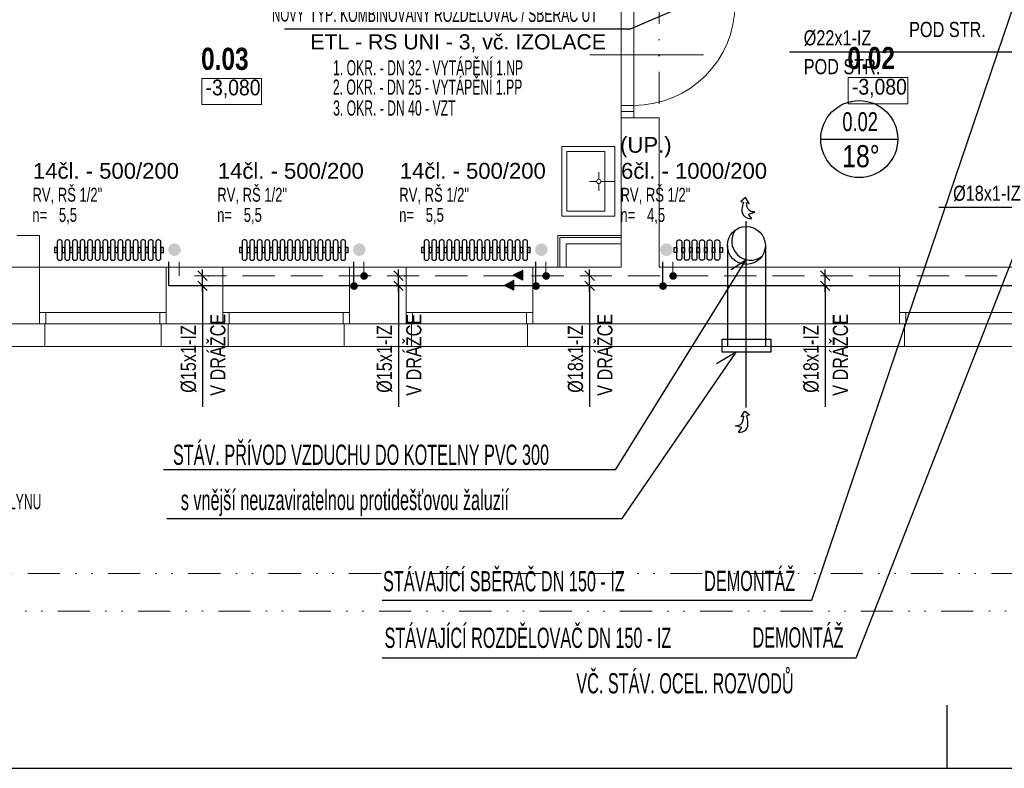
# Model space of a CAD drawing. Header units: millimetres. Extents: x 2424458 to 5109721, y -2781114 to -1335434.
# Tile 7 of 59: x 2471045 to 2478833, y -1419127 to -1413200. Entities that reach past the tile are written whole.
import ezdxf
from ezdxf.enums import TextEntityAlignment as Align

# ---------------------------------------------------------------- set-up
doc = ezdxf.new("R2010")
doc.units = ezdxf.units.MM
doc.header["$LTSCALE"] = 20
doc.header["$MEASUREMENT"] = 0
for name, pattern in [('DASHDOT', [25.4, 12.7, -6.35, 0, -6.35]), ('DASHED', [19.05, 12.7, -6.35]), ('DIVIDE', [31.75, 12.7, -6.35, 0, -6.35, 0, -6.35]), ('ČERCHOVANÁ', [25.4, 12.7, -6.35, 0, -6.35])]:
    doc.linetypes.add(name, pattern=pattern)
for name, color, linetype in [('ARMATURY', 2, 'Continuous'), ('CKBE0_12Y', 3, 'Continuous'), ('KOTY', 2, 'Continuous'), ('slepak nový', 252, 'Continuous'), ('TZB_TOP rozvody', 6, 'Continuous'), ('UT', 6, 'Continuous'), ('VNITŘVODA', 30, 'ČERCHOVANÁ'), ('Čísla místností', 7, 'Continuous')]:
    doc.layers.add(name, color=color, linetype=linetype)
doc.layers.add('Rámečky', color=7, linetype='Continuous', lineweight=25)
doc.layers.add('TZB TEXT', color=3, linetype='Continuous', lineweight=18)
doc.styles.add('Arial Black', font='ariblk.ttf')
doc.styles.add('ARIALNARROW', font='ARIALN.TTF')
doc.styles.add('ARIEL', font='ARIAL.TTF')
doc.styles.add('ROMAN', font='ic-romans.shx')
doc.styles.add('ROMANS', font='ic-romans.shx', dxfattribs={"width": 0.8})
doc.styles.get("Standard").update_dxf_attribs({"font": 'ic-romans.shx', "width": 0.8})
doc.dimstyles.new('M50', dxfattribs={"dimtxt": 100, "dimasz": 60, "dimexe": 50, "dimexo": 150, "dimgap": 100, "dimtad": 1, "dimdec": 0, "dimzin": 0, "dimdsep": 46, "dimtxsty": 'Standard', "dimblk1": 'OBLIQUE', "dimblk2": 'OBLIQUE', "dimsah": 1, "dimcen": 0.09, "dimdle": 50, "dimclrd": 256, "dimclre": 256, "dimclrt": 256, "dimadec": 0, "dimazin": 0, "dimtfac": 1, "dimtdec": 0, "dimtofl": 0, "dimtmove": 1, "dimatfit": 3, "dimldrblk": 'OBLIQUE', "dimfxl": 1, "dimarcsym": 0})

# ---------------------------------------------------------------- blocks, each defined once
blk = doc.blocks.new('*U727', base_point=(31500, 0))
at = {"layer": 'Rámečky', "linetype": 'Continuous'}
for p, q in [((10500, 0), (10500, 250)), ((0, 0), (31500, 0))]:
    blk.add_line(p, q, dxfattribs=at)
blk = doc.blocks.new('B')
at = {"layer": 'TZB_TOP rozvody', "lineweight": -3, "ltscale": 200}
blk.add_hatch(color=3, dxfattribs=at).paths.add_polyline_path([(32.4, 1.9, 1), (-28.8, 1.9, 1)])
blk.add_hatch(color=3, dxfattribs=at).paths.add_polyline_path([(32.4, 1.9, 1), (-28.8, 1.9, 1)])
blk = doc.blocks.new('*U408', base_point=(16994.7, 17725.8))
at = {"linetype": 'ByBlock', "ltscale": 20}
blk.add_hatch(color=0, dxfattribs=at).paths.add_polyline_path([(16994.7, 17688.3), (17069.7, 17725.8), (16994.7, 17763.3)])
at = {"color": 0, "linetype": 'ByBlock', "lineweight": -2, "ltscale": 20}
for p, q in [((16994.7, 17688.3), (16994.7, 17763.3)), ((16994.7, 17763.3), (17069.7, 17725.8)), ((16994.7, 17688.3), (17069.7, 17725.8))]:
    blk.add_line(p, q, dxfattribs=at)
blk = doc.blocks.new('_OBLIQUE')
at = {"color": 0, "linetype": 'ByBlock'}
blk.add_line((-0.5, -0.5), (0.5, 0.5), dxfattribs=at)
blk = doc.blocks.new('*D837')
at = {"layer": 'Defpoints', "color": 0}
for p in [(2472485.2, -1415227), (2472491, -1415227), (2472487.5, -1415307)]:
    blk.add_point(p, dxfattribs=at)
at = {"layer": 'KOTY', "linetype": 'Continuous', "lineweight": -2}
for p, q in [((2472491, -1415357), (2472491, -1415177)), ((2472535.2, -1415227), (2472541, -1415227)), ((2472491, -1415307), (2472491, -1416265.8)), ((2472537.5, -1415307), (2472541, -1415307))]:
    blk.add_line(p, q, dxfattribs=at)
at = {"layer": 'KOTY', "lineweight": -2, "xscale": 75, "yscale": 75, "zscale": 75}
for p, rotation in [((2472491, -1415227), 270), ((2472491, -1415307), 90)]:
    blk.add_blockref('_OBLIQUE', p, dxfattribs=dict(at, rotation=rotation))
at = {"layer": 'KOTY', "lineweight": -3, "insert": (2472381, -1415886.6), "char_height": 120, "attachment_point": 5, "rotation": 90, "style": 'ROMANS'}
blk.add_mtext('%%c15x1-IZ', dxfattribs=at)
blk = doc.blocks.new('*D838')
at = {"layer": 'Defpoints', "color": 0}
for p in [(2474035.3, -1415227), (2474041, -1415227), (2474037.5, -1415307)]:
    blk.add_point(p, dxfattribs=at)
at = {"layer": 'KOTY', "linetype": 'Continuous', "lineweight": -2}
for p, q in [((2474041, -1415357), (2474041, -1415177)), ((2474085.3, -1415227), (2474091, -1415227)), ((2474041, -1415307), (2474041, -1416265.8)), ((2474087.5, -1415307), (2474091, -1415307))]:
    blk.add_line(p, q, dxfattribs=at)
at = {"layer": 'KOTY', "lineweight": -2, "xscale": 75, "yscale": 75, "zscale": 75}
for p, rotation in [((2474041, -1415227), 270), ((2474041, -1415307), 90)]:
    blk.add_blockref('_OBLIQUE', p, dxfattribs=dict(at, rotation=rotation))
at = {"layer": 'KOTY', "lineweight": -3, "insert": (2473931, -1415886.6), "char_height": 120, "attachment_point": 5, "rotation": 90, "style": 'ROMANS'}
blk.add_mtext('%%c15x1-IZ', dxfattribs=at)
blk = doc.blocks.new('*D839')
at = {"layer": 'Defpoints', "color": 0}
for p in [(2475546.8, -1415227), (2475552.5, -1415227), (2475549, -1415307)]:
    blk.add_point(p, dxfattribs=at)
at = {"layer": 'KOTY', "linetype": 'Continuous', "lineweight": -2}
for p, q in [((2475552.5, -1415357), (2475552.5, -1415177)), ((2475596.8, -1415227), (2475602.5, -1415227)), ((2475552.5, -1415307), (2475552.5, -1416265.8)), ((2475599, -1415307), (2475602.5, -1415307))]:
    blk.add_line(p, q, dxfattribs=at)
at = {"layer": 'KOTY', "lineweight": -2, "xscale": 75, "yscale": 75, "zscale": 75}
for p, rotation in [((2475552.5, -1415227), 270), ((2475552.5, -1415307), 90)]:
    blk.add_blockref('_OBLIQUE', p, dxfattribs=dict(at, rotation=rotation))
at = {"layer": 'KOTY', "lineweight": -3, "insert": (2475442.5, -1415886.6), "char_height": 120, "attachment_point": 5, "rotation": 90, "style": 'ROMANS'}
blk.add_mtext('%%c18x1-IZ', dxfattribs=at)
blk = doc.blocks.new('*D840')
at = {"layer": 'Defpoints', "color": 0}
for p in [(2477409.6, -1415227), (2477415.4, -1415227), (2477411.9, -1415307)]:
    blk.add_point(p, dxfattribs=at)
at = {"layer": 'KOTY', "linetype": 'Continuous', "lineweight": -2}
for p, q in [((2477415.4, -1415357), (2477415.4, -1415177)), ((2477459.6, -1415227), (2477465.4, -1415227)), ((2477415.4, -1415307), (2477415.4, -1416265.8)), ((2477461.9, -1415307), (2477465.4, -1415307))]:
    blk.add_line(p, q, dxfattribs=at)
at = {"layer": 'KOTY', "lineweight": -2, "xscale": 75, "yscale": 75, "zscale": 75}
for p, rotation in [((2477415.4, -1415227), 270), ((2477415.4, -1415307), 90)]:
    blk.add_blockref('_OBLIQUE', p, dxfattribs=dict(at, rotation=rotation))
at = {"layer": 'KOTY', "lineweight": -3, "insert": (2477305.4, -1415886.6), "char_height": 120, "attachment_point": 5, "rotation": 90, "style": 'ROMANS'}
blk.add_mtext('%%c18x1-IZ', dxfattribs=at)
blk = doc.blocks.new('*D842')
at = {"layer": 'Defpoints', "color": 0}
for p in [(2479421.4, -1413426.2), (2479421.4, -1413456.3), (2479501.4, -1413459.8)]:
    blk.add_point(p, dxfattribs=at)
at = {"layer": 'KOTY', "linetype": 'Continuous', "lineweight": -2}
for p, q in [((2479501.4, -1413409.8), (2479501.4, -1413406.3)), ((2479421.4, -1413456.3), (2477134.2, -1413456.3)), ((2479551.4, -1413456.3), (2479371.4, -1413456.3)), ((2479421.4, -1413476.2), (2479421.4, -1413506.3))]:
    blk.add_line(p, q, dxfattribs=at)
at = {"layer": 'KOTY', "lineweight": -2, "xscale": 75, "yscale": 75, "zscale": 75}
blk.add_blockref('_OBLIQUE', (2479421.4, -1413456.3), dxfattribs=at)
at = {"layer": 'KOTY', "lineweight": -2, "xscale": 75, "yscale": 75, "zscale": 75, "rotation": 180}
blk.add_blockref('_OBLIQUE', (2479501.4, -1413456.3), dxfattribs=at)
at = {"layer": 'KOTY', "lineweight": -3, "insert": (2477513.4, -1413346.3), "char_height": 120, "attachment_point": 5, "style": 'ROMANS'}
blk.add_mtext('%%c22x1-IZ', dxfattribs=at)
blk = doc.blocks.new('*D846')
at = {"layer": 'Defpoints', "color": 0}
for p in [(2479261.4, -1414686.5), (2479261.4, -1414692.3), (2479341.4, -1414690)]:
    blk.add_point(p, dxfattribs=at)
at = {"layer": 'KOTY', "linetype": 'Continuous', "lineweight": -2}
for p, q in [((2479261.4, -1414686.5), (2478316.1, -1414686.5)), ((2479391.4, -1414686.5), (2479211.4, -1414686.5)), ((2479261.4, -1414642.3), (2479261.4, -1414636.5)), ((2479341.4, -1414640), (2479341.4, -1414636.5))]:
    blk.add_line(p, q, dxfattribs=at)
at = {"layer": 'KOTY', "lineweight": -2, "xscale": 75, "yscale": 75, "zscale": 75}
blk.add_blockref('_OBLIQUE', (2479261.4, -1414686.5), dxfattribs=at)
at = {"layer": 'KOTY', "lineweight": -2, "xscale": 75, "yscale": 75, "zscale": 75, "rotation": 180}
blk.add_blockref('_OBLIQUE', (2479341.4, -1414686.5), dxfattribs=at)
at = {"layer": 'KOTY', "lineweight": -3, "insert": (2478695.3, -1414576.5), "char_height": 120, "attachment_point": 5, "style": 'ROMANS'}
blk.add_mtext('%%c18x1-IZ', dxfattribs=at)

msp = doc.modelspace()

# ---------------------------------------------------------------- hatches: boundary and pattern name
at = {"layer": 'UT'}
for points in [[(2472269, -1415071.1, 1), (2472269, -1414971.1, 1)], [(2473731, -1415071.1, 1), (2473731, -1414971.1, 1)], [(2475170.6, -1415071.1, 1), (2475170.6, -1414971.1, 1)], [(2476160.3, -1415071.1, -1), (2476160.3, -1414971.1, -1)]]:
    msp.add_hatch(color=3, dxfattribs=at).paths.add_polyline_path(points)

# ---------------------------------------------------------------- linework, layer by layer
at = {"color": 7, "linetype": 'Continuous'}
for p, q in [((2475809.9, -1417147.8), (2476712.4, -1415833.2)), ((2476712.4, -1415833.2), (2476555.1, -1415925)), ((2475756.1, -1416763.9), (2472181.8, -1416763.9)), ((2472207.3, -1417147.8), (2475809.9, -1417147.8))]:
    msp.add_line(p, q, dxfattribs=at)
for points in [[(2473913, -1417795.3), (2477309.7, -1417795.3), (2479155.8, -1412353.4), (2479058.3, -1412495.9)], [(2473910.7, -1418250.8), (2477659.9, -1418250.8), (2479306.1, -1414050.5), (2479127.4, -1414229.2)], [(2476792.9, -1414648.6), (2476814.8, -1414654.4), (2476784.8, -1414608.6), (2476748.1, -1414639.6), (2476772, -1414646.1)], [(2476835.7, -1414776.1), (2476808.1, -1414739.2), (2476860.6, -1414724.1)], [(2475756.1, -1416763.9), (2476787.8, -1415103.6), (2476671.5, -1415181.7)], [(2476772.2, -1416338.7), (2476750.4, -1416344.5), (2476780.4, -1416298.7), (2476817.1, -1416329.7), (2476793.2, -1416336.2)], [(2476729.4, -1416466.2), (2476757.1, -1416429.3), (2476704.6, -1416414.2)]]:
    msp.add_lwpolyline(points, dxfattribs=at)
for points, start_tangent, end_tangent in [([(2476835.7, -1414776.1), (2476774, -1414753.2), (2476772, -1414646.1)], (-0.980056, -0.198724), (0.339997, 0.940427)), ([(2476729.4, -1416466.2), (2476791.2, -1416443.3), (2476793.2, -1416336.2)], (0.980056, -0.198724), (-0.339997, 0.940427))]:
    msp.add_spline(points, degree=3, dxfattribs=dict(at, start_tangent=start_tangent, end_tangent=end_tangent))
for points, start_tangent in [([(2476860.6, -1414724.1), (2476816, -1414712), (2476792.9, -1414648.6)], (-0.991412, -0.130772)), ([(2476704.6, -1416414.2), (2476749.2, -1416402.1), (2476772.2, -1416338.7)], (0.991412, -0.130772))]:
    msp.add_spline(points, degree=3, dxfattribs=dict(at, start_tangent=start_tangent))
at = {"layer": 'ARMATURY', "linetype": 'DASHDOT', "ltscale": 300}
msp.add_line((2476787.8, -1414794.9), (2476787.8, -1416271.4), dxfattribs=at)
at = {"layer": 'ARMATURY', "ltscale": 20}
for p, q in [((2476642.5, -1414987.3), (2476642.5, -1415608.5)), ((2476942.5, -1414987.3), (2476942.5, -1415608.5))]:
    msp.add_line(p, q, dxfattribs=at)
msp.add_circle((2476792.5, -1414987.3), 150, dxfattribs=at)
msp.add_arc((2476826.3, -1414953.4), 150, 144.18153, 305.81847, dxfattribs=at)
at = {"layer": 'KOTY', "color": 7}
msp.add_lwpolyline([(2473140.1, -1413272.4), (2475877, -1413272.4), (2477878.7, -1412412.6), (2477819.6, -1412499.8)], dxfattribs=at)
at = {"layer": 'Rámečky'}
msp.add_line((2478379.5, -1419126.6), (2478379.5, -1418626.6), dxfattribs=at)
at = {"layer": 'slepak nový', "linetype": 'DIVIDE', "lineweight": 13}
for p, q in [((2476102.5, -1412978.5), (2476102.5, -1413978.5)), ((2469752.5, -1414908.5), (2471202.5, -1414908.5)), ((2471202.5, -1414908.5), (2471202.5, -1415158.5)), ((2469202.5, -1417583.5), (2479222.5, -1417583.5)), ((2479222.5, -1417883.5), (2469202.5, -1417883.5))]:
    msp.add_line(p, q, dxfattribs=at)
at = {"layer": 'slepak nový', "linetype": 'Continuous', "lineweight": 13}
for p, q in [((2475802.5, -1413028.5), (2475802.5, -1413928.5)), ((2475902.5, -1413028.5), (2475902.5, -1413928.5)), ((2475553.8, -1413478.5), (2476453.8, -1413478.5)), ((2472956.5, -1413664.7), (2472486.5, -1413664.7)), ((2472486.5, -1413664.7), (2472486.5, -1413873)), ((2472956.5, -1413873), (2472956.5, -1413664.7)), ((2478068.9, -1413659.1), (2477598.9, -1413659.1)), ((2477598.9, -1413659.1), (2477598.9, -1413867.4)), ((2478068.9, -1413867.4), (2478068.9, -1413659.1)), ((2472486.5, -1413873), (2472956.5, -1413873)), ((2475802.5, -1413878.5), (2475902.5, -1413878.5)), ((2477598.9, -1413867.4), (2478068.9, -1413867.4)), ((2475802.5, -1413928.5), (2475802.5, -1413978.5)), ((2475902.5, -1413928.5), (2475802.5, -1413928.5)), ((2475802.5, -1415158.5), (2475802.5, -1413978.5)), ((2475802.5, -1413978.5), (2476102.5, -1413978.5)), ((2475902.5, -1413928.5), (2475902.5, -1413978.5)), ((2476102.5, -1415158.5), (2476102.5, -1413978.5)), ((2475752.5, -1414205.1), (2475332.5, -1414205.1)), ((2475332.5, -1414755.9), (2475332.5, -1414205.1)), ((2475752.5, -1414205.1), (2475752.5, -1414755.9)), ((2475672.5, -1414245.1), (2475372.5, -1414245.1)), ((2475372.5, -1414245.1), (2475372.5, -1414715.9)), ((2475672.5, -1414715.9), (2475672.5, -1414245.1)), ((2475625.3, -1414463.3), (2475625.3, -1414406.6)), ((2475608.1, -1414480.5), (2475551.4, -1414480.5)), ((2475625.3, -1414497.7), (2475625.3, -1414554.4)), ((2475642.5, -1414480.5), (2475752.5, -1414480.5)), ((2475752.5, -1414755.9), (2475332.5, -1414755.9)), ((2475372.5, -1414715.9), (2475672.5, -1414715.9)), ((2475752.5, -1414755.9), (2475408.4, -1414755.9)), ((2475302.5, -1415158.5), (2475302.5, -1414908.5)), ((2475302.5, -1414908.5), (2475802.5, -1414908.5)), ((2475317.5, -1415158.5), (2475317.5, -1414923.5)), ((2475317.5, -1414923.5), (2475802.5, -1414923.5)), ((2475367.5, -1415158.5), (2475367.5, -1414973.5)), ((2475367.5, -1414973.5), (2475802.5, -1414973.5)), ((2470752.5, -1415158.5), (2471202.5, -1415158.5)), ((2472202.5, -1415158.5), (2471202.5, -1415158.5)), ((2472202.5, -1415158.5), (2471202.5, -1415158.5)), ((2471202.5, -1415158.5), (2471202.5, -1415608.5)), ((2471202.5, -1415158.5), (2471202.5, -1415608.5)), ((2472202.5, -1415158.5), (2472202.5, -1415608.5)), ((2472202.5, -1415158.5), (2472652.5, -1415158.5)), ((2472202.5, -1415158.5), (2472202.5, -1415608.5)), ((2473652.5, -1415158.5), (2472652.5, -1415158.5)), ((2472652.5, -1415158.5), (2472652.5, -1415608.5)), ((2473652.5, -1415158.5), (2473652.5, -1415608.5)), ((2473652.5, -1415158.5), (2474102.5, -1415158.5)), ((2475102.5, -1415158.5), (2474102.5, -1415158.5)), ((2474102.5, -1415158.5), (2474102.5, -1415608.5)), ((2475102.5, -1415158.5), (2475102.5, -1415608.5)), ((2475102.5, -1415158.5), (2475802.5, -1415158.5)), ((2476102.5, -1415158.5), (2476102.5, -1415158.5)), ((2476102.5, -1415158.5), (2476102.5, -1415158.5)), ((2476102.5, -1415158.5), (2478002.5, -1415158.5)), ((2479002.5, -1415158.5), (2478002.5, -1415158.5)), ((2478002.5, -1415608.5), (2478002.5, -1415158.5)), ((2472202.5, -1415518.5), (2471202.5, -1415518.5)), ((2472202.5, -1415518.5), (2471202.5, -1415518.5)), ((2471252.5, -1415518.5), (2471252.5, -1415608.5)), ((2471252.5, -1415518.5), (2471252.5, -1415608.5)), ((2472152.5, -1415518.5), (2472152.5, -1415608.5)), ((2472152.5, -1415518.5), (2472152.5, -1415608.5)), ((2473652.5, -1415518.5), (2472652.5, -1415518.5)), ((2472702.5, -1415518.5), (2472702.5, -1415608.5)), ((2473602.5, -1415518.5), (2473602.5, -1415608.5)), ((2475102.5, -1415518.5), (2474102.5, -1415518.5)), ((2474152.5, -1415518.5), (2474152.5, -1415608.5)), ((2475052.5, -1415518.5), (2475052.5, -1415608.5)), ((2479002.5, -1415518.5), (2478002.5, -1415518.5)), ((2478052.5, -1415518.5), (2478052.5, -1415608.5)), ((2470752.5, -1415608.5), (2471202.5, -1415608.5)), ((2471242.5, -1415608.5), (2471202.5, -1415608.5)), ((2472202.5, -1415608.5), (2471202.5, -1415608.5)), ((2472202.5, -1415608.5), (2471202.5, -1415608.5)), ((2471242.5, -1415608.5), (2471242.5, -1415788.5)), ((2471242.5, -1415608.5), (2471242.5, -1415788.5)), ((2472162.5, -1415608.5), (2472162.5, -1415788.5)), ((2472162.5, -1415608.5), (2472162.5, -1415788.5)), ((2472202.5, -1415608.5), (2472162.5, -1415608.5)), ((2472202.5, -1415608.5), (2472652.5, -1415608.5)), ((2472692.5, -1415608.5), (2472652.5, -1415608.5)), ((2473652.5, -1415608.5), (2472652.5, -1415608.5)), ((2472692.5, -1415608.5), (2472692.5, -1415788.5)), ((2473612.5, -1415608.5), (2473612.5, -1415788.5)), ((2473652.5, -1415608.5), (2473612.5, -1415608.5)), ((2473652.5, -1415608.5), (2474102.5, -1415608.5)), ((2474142.5, -1415608.5), (2474102.5, -1415608.5)), ((2475102.5, -1415608.5), (2474102.5, -1415608.5)), ((2474142.5, -1415608.5), (2474142.5, -1415788.5)), ((2475062.5, -1415608.5), (2475062.5, -1415788.5)), ((2475102.5, -1415608.5), (2475062.5, -1415608.5)), ((2475102.5, -1415608.5), (2475102.5, -1415608.5)), ((2475102.5, -1415608.5), (2475102.5, -1415608.5)), ((2475102.5, -1415608.5), (2478002.5, -1415608.5)), ((2478042.5, -1415608.5), (2478002.5, -1415608.5)), ((2479002.5, -1415608.5), (2478002.5, -1415608.5)), ((2478042.5, -1415608.5), (2478042.5, -1415788.5)), ((2470712.5, -1415788.5), (2471242.5, -1415788.5)), ((2471242.5, -1415788.5), (2472162.5, -1415788.5)), ((2472162.5, -1415788.5), (2472692.5, -1415788.5)), ((2472692.5, -1415788.5), (2473612.5, -1415788.5)), ((2473612.5, -1415788.5), (2474142.5, -1415788.5)), ((2474142.5, -1415788.5), (2475062.5, -1415788.5)), ((2475062.5, -1415788.5), (2478042.5, -1415788.5)), ((2475062.5, -1415788.5), (2475062.5, -1415788.5)), ((2475062.5, -1415788.5), (2475062.5, -1415788.5)), ((2478042.5, -1415788.5), (2478962.5, -1415788.5))]:
    msp.add_line(p, q, dxfattribs=at)
for centre, radius, end in [((2475902.5, -1413078.5), 800, 0), ((2475625.3, -1414480.5), 17.2, 269.99998)]:
    msp.add_arc(centre, radius, 270, end, dxfattribs=at)
at = {"layer": 'TZB_TOP rozvody', "lineweight": -3, "ltscale": 20}
for p, q in [((2472225.3, -1415307), (2472225.3, -1415117.8)), ((2473687.3, -1415307.1), (2473687.3, -1415117.8)), ((2475126.9, -1415307.1), (2475126.9, -1415117.8)), ((2476131.4, -1415307.1), (2476131.4, -1415117.8))]:
    msp.add_line(p, q, dxfattribs=at)
at = {"layer": 'TZB_TOP rozvody', "linetype": 'DASHED', "lineweight": 9}
for p, q in [((2472305.3, -1415227), (2472305.3, -1415117.8)), ((2473767.3, -1415227.2), (2473767.3, -1415117.8)), ((2475206.9, -1415227.2), (2475206.9, -1415117.8)), ((2476211.4, -1415227.2), (2476211.4, -1415117.8)), ((2479158.1, -1415227), (2472305.3, -1415227))]:
    msp.add_line(p, q, dxfattribs=at)
at = {"layer": 'UT', "color": 2}
msp.add_line((2477380.5, -1414145.9), (2477990, -1414145.9), dxfattribs=at)
at = {"layer": 'UT', "lineweight": -3}
msp.add_line((2479238.1, -1415307), (2472225.3, -1415307), dxfattribs=at)
at = {"layer": 'UT', "color": 1}
for points in [[(2471321, -1415004.1), (2471321, -1415044.1), (2471342, -1415044.1), (2471342, -1415004.1)], [(2471381, -1415004.1), (2471381, -1415044.1), (2471402, -1415044.1), (2471402, -1415004.1)], [(2471441, -1415004.1), (2471441, -1415044.1), (2471462, -1415044.1), (2471462, -1415004.1)], [(2471501, -1415004.1), (2471501, -1415044.1), (2471522, -1415044.1), (2471522, -1415004.1)], [(2471561, -1415004.1), (2471561, -1415044.1), (2471582, -1415044.1), (2471582, -1415004.1)], [(2471621, -1415004.1), (2471621, -1415044.1), (2471642, -1415044.1), (2471642, -1415004.1)], [(2471681, -1415004.1), (2471681, -1415044.1), (2471702, -1415044.1), (2471702, -1415004.1)], [(2471741, -1415004.1), (2471741, -1415044.1), (2471762, -1415044.1), (2471762, -1415004.1)], [(2471801, -1415004.1), (2471801, -1415044.1), (2471822, -1415044.1), (2471822, -1415004.1)], [(2471861, -1415004.1), (2471861, -1415044.1), (2471882, -1415044.1), (2471882, -1415004.1)], [(2471921, -1415004.1), (2471921, -1415044.1), (2471942, -1415044.1), (2471942, -1415004.1)], [(2471981, -1415004.1), (2471981, -1415044.1), (2472002, -1415044.1), (2472002, -1415004.1)], [(2472041, -1415004.1), (2472041, -1415044.1), (2472062, -1415044.1), (2472062, -1415004.1)], [(2472101, -1415004.1), (2472101, -1415044.1), (2472122, -1415044.1), (2472122, -1415004.1)], [(2472161, -1415004.1), (2472161, -1415044.1), (2472182, -1415044.1), (2472182, -1415004.1)], [(2472782.9, -1415004.1), (2472782.9, -1415044.1), (2472803.9, -1415044.1), (2472803.9, -1415004.1)], [(2472842.9, -1415004.1), (2472842.9, -1415044.1), (2472863.9, -1415044.1), (2472863.9, -1415004.1)], [(2472902.9, -1415004.1), (2472902.9, -1415044.1), (2472923.9, -1415044.1), (2472923.9, -1415004.1)], [(2472962.9, -1415004.1), (2472962.9, -1415044.1), (2472983.9, -1415044.1), (2472983.9, -1415004.1)], [(2473022.9, -1415004.1), (2473022.9, -1415044.1), (2473043.9, -1415044.1), (2473043.9, -1415004.1)], [(2473082.9, -1415004.1), (2473082.9, -1415044.1), (2473103.9, -1415044.1), (2473103.9, -1415004.1)], [(2473142.9, -1415004.1), (2473142.9, -1415044.1), (2473163.9, -1415044.1), (2473163.9, -1415004.1)], [(2473202.9, -1415004.1), (2473202.9, -1415044.1), (2473223.9, -1415044.1), (2473223.9, -1415004.1)], [(2473262.9, -1415004.1), (2473262.9, -1415044.1), (2473283.9, -1415044.1), (2473283.9, -1415004.1)], [(2473322.9, -1415004.1), (2473322.9, -1415044.1), (2473343.9, -1415044.1), (2473343.9, -1415004.1)], [(2473382.9, -1415004.1), (2473382.9, -1415044.1), (2473403.9, -1415044.1), (2473403.9, -1415004.1)], [(2473442.9, -1415004.1), (2473442.9, -1415044.1), (2473463.9, -1415044.1), (2473463.9, -1415004.1)], [(2473502.9, -1415004.1), (2473502.9, -1415044.1), (2473523.9, -1415044.1), (2473523.9, -1415004.1)], [(2473562.9, -1415004.1), (2473562.9, -1415044.1), (2473583.9, -1415044.1), (2473583.9, -1415004.1)], [(2473622.9, -1415004.1), (2473622.9, -1415044.1), (2473643.9, -1415044.1), (2473643.9, -1415004.1)], [(2474222.5, -1415004.1), (2474222.5, -1415044.1), (2474243.5, -1415044.1), (2474243.5, -1415004.1)], [(2474282.5, -1415004.1), (2474282.5, -1415044.1), (2474303.5, -1415044.1), (2474303.5, -1415004.1)], [(2474342.5, -1415004.1), (2474342.5, -1415044.1), (2474363.5, -1415044.1), (2474363.5, -1415004.1)], [(2474402.5, -1415004.1), (2474402.5, -1415044.1), (2474423.5, -1415044.1), (2474423.5, -1415004.1)], [(2474462.5, -1415004.1), (2474462.5, -1415044.1), (2474483.5, -1415044.1), (2474483.5, -1415004.1)], [(2474522.5, -1415004.1), (2474522.5, -1415044.1), (2474543.5, -1415044.1), (2474543.5, -1415004.1)], [(2474582.5, -1415004.1), (2474582.5, -1415044.1), (2474603.5, -1415044.1), (2474603.5, -1415004.1)], [(2474642.5, -1415004.1), (2474642.5, -1415044.1), (2474663.5, -1415044.1), (2474663.5, -1415004.1)], [(2474702.5, -1415004.1), (2474702.5, -1415044.1), (2474723.5, -1415044.1), (2474723.5, -1415004.1)], [(2474762.5, -1415004.1), (2474762.5, -1415044.1), (2474783.5, -1415044.1), (2474783.5, -1415004.1)], [(2474822.5, -1415004.1), (2474822.5, -1415044.1), (2474843.5, -1415044.1), (2474843.5, -1415004.1)], [(2474882.5, -1415004.1), (2474882.5, -1415044.1), (2474903.5, -1415044.1), (2474903.5, -1415004.1)], [(2474942.5, -1415004.1), (2474942.5, -1415044.1), (2474963.5, -1415044.1), (2474963.5, -1415004.1)], [(2475002.5, -1415004.1), (2475002.5, -1415044.1), (2475023.5, -1415044.1), (2475023.5, -1415004.1)], [(2475062.5, -1415004.1), (2475062.5, -1415044.1), (2475083.5, -1415044.1), (2475083.5, -1415004.1)], [(2476242.5, -1415004.1), (2476242.5, -1415044.1), (2476221.5, -1415044.1), (2476221.5, -1415004.1)], [(2476302.5, -1415004.1), (2476302.5, -1415044.1), (2476281.5, -1415044.1), (2476281.5, -1415004.1)], [(2476362.5, -1415004.1), (2476362.5, -1415044.1), (2476341.5, -1415044.1), (2476341.5, -1415004.1)], [(2476422.5, -1415004.1), (2476422.5, -1415044.1), (2476401.5, -1415044.1), (2476401.5, -1415004.1)], [(2476482.5, -1415004.1), (2476482.5, -1415044.1), (2476461.5, -1415044.1), (2476461.5, -1415004.1)], [(2476542.5, -1415004.1), (2476542.5, -1415044.1), (2476521.5, -1415044.1), (2476521.5, -1415004.1)], [(2476602.5, -1415004.1), (2476602.5, -1415044.1), (2476581.5, -1415044.1), (2476581.5, -1415004.1)]]:
    msp.add_lwpolyline(points, close=True, dxfattribs=at)
for points in [[(2471342, -1414959.1), (2471342, -1415089.1, 0.414214), (2471357, -1415104.1), (2471366, -1415104.1, 0.414214), (2471381, -1415089.1), (2471381, -1414959.1, 0.414214), (2471366, -1414944.1), (2471357, -1414944.1, 0.414214)], [(2471402, -1414959.1), (2471402, -1415089.1, 0.414214), (2471417, -1415104.1), (2471426, -1415104.1, 0.414214), (2471441, -1415089.1), (2471441, -1414959.1, 0.414214), (2471426, -1414944.1), (2471417, -1414944.1, 0.414214)], [(2471462, -1414959.1), (2471462, -1415089.1, 0.414214), (2471477, -1415104.1), (2471486, -1415104.1, 0.414214), (2471501, -1415089.1), (2471501, -1414959.1, 0.414214), (2471486, -1414944.1), (2471477, -1414944.1, 0.414214)], [(2471522, -1414959.1), (2471522, -1415089.1, 0.414214), (2471537, -1415104.1), (2471546, -1415104.1, 0.414214), (2471561, -1415089.1), (2471561, -1414959.1, 0.414214), (2471546, -1414944.1), (2471537, -1414944.1, 0.414214)], [(2471582, -1414959.1), (2471582, -1415089.1, 0.414214), (2471597, -1415104.1), (2471606, -1415104.1, 0.414214), (2471621, -1415089.1), (2471621, -1414959.1, 0.414214), (2471606, -1414944.1), (2471597, -1414944.1, 0.414214)], [(2471642, -1414959.1), (2471642, -1415089.1, 0.414214), (2471657, -1415104.1), (2471666, -1415104.1, 0.414214), (2471681, -1415089.1), (2471681, -1414959.1, 0.414214), (2471666, -1414944.1), (2471657, -1414944.1, 0.414214)], [(2471702, -1414959.1), (2471702, -1415089.1, 0.414214), (2471717, -1415104.1), (2471726, -1415104.1, 0.414214), (2471741, -1415089.1), (2471741, -1414959.1, 0.414214), (2471726, -1414944.1), (2471717, -1414944.1, 0.414214)], [(2471762, -1414959.1), (2471762, -1415089.1, 0.414214), (2471777, -1415104.1), (2471786, -1415104.1, 0.414214), (2471801, -1415089.1), (2471801, -1414959.1, 0.414214), (2471786, -1414944.1), (2471777, -1414944.1, 0.414214)], [(2471822, -1414959.1), (2471822, -1415089.1, 0.414214), (2471837, -1415104.1), (2471846, -1415104.1, 0.414214), (2471861, -1415089.1), (2471861, -1414959.1, 0.414214), (2471846, -1414944.1), (2471837, -1414944.1, 0.414214)], [(2471882, -1414959.1), (2471882, -1415089.1, 0.414214), (2471897, -1415104.1), (2471906, -1415104.1, 0.414214), (2471921, -1415089.1), (2471921, -1414959.1, 0.414214), (2471906, -1414944.1), (2471897, -1414944.1, 0.414214)], [(2471942, -1414959.1), (2471942, -1415089.1, 0.414214), (2471957, -1415104.1), (2471966, -1415104.1, 0.414214), (2471981, -1415089.1), (2471981, -1414959.1, 0.414214), (2471966, -1414944.1), (2471957, -1414944.1, 0.414214)], [(2472002, -1414959.1), (2472002, -1415089.1, 0.414214), (2472017, -1415104.1), (2472026, -1415104.1, 0.414214), (2472041, -1415089.1), (2472041, -1414959.1, 0.414214), (2472026, -1414944.1), (2472017, -1414944.1, 0.414214)], [(2472062, -1414959.1), (2472062, -1415089.1, 0.414214), (2472077, -1415104.1), (2472086, -1415104.1, 0.414214), (2472101, -1415089.1), (2472101, -1414959.1, 0.414214), (2472086, -1414944.1), (2472077, -1414944.1, 0.414214)], [(2472122, -1414959.1), (2472122, -1415089.1, 0.414214), (2472137, -1415104.1), (2472146, -1415104.1, 0.414214), (2472161, -1415089.1), (2472161, -1414959.1, 0.414214), (2472146, -1414944.1), (2472137, -1414944.1, 0.414214)], [(2472803.9, -1414959.1), (2472803.9, -1415089.1, 0.414214), (2472818.9, -1415104.1), (2472827.9, -1415104.1, 0.414214), (2472842.9, -1415089.1), (2472842.9, -1414959.1, 0.414214), (2472827.9, -1414944.1), (2472818.9, -1414944.1, 0.414214)], [(2472863.9, -1414959.1), (2472863.9, -1415089.1, 0.414214), (2472878.9, -1415104.1), (2472887.9, -1415104.1, 0.414214), (2472902.9, -1415089.1), (2472902.9, -1414959.1, 0.414214), (2472887.9, -1414944.1), (2472878.9, -1414944.1, 0.414214)], [(2472923.9, -1414959.1), (2472923.9, -1415089.1, 0.414214), (2472938.9, -1415104.1), (2472947.9, -1415104.1, 0.414214), (2472962.9, -1415089.1), (2472962.9, -1414959.1, 0.414214), (2472947.9, -1414944.1), (2472938.9, -1414944.1, 0.414214)], [(2472983.9, -1414959.1), (2472983.9, -1415089.1, 0.414214), (2472998.9, -1415104.1), (2473007.9, -1415104.1, 0.414214), (2473022.9, -1415089.1), (2473022.9, -1414959.1, 0.414214), (2473007.9, -1414944.1), (2472998.9, -1414944.1, 0.414214)], [(2473043.9, -1414959.1), (2473043.9, -1415089.1, 0.414214), (2473058.9, -1415104.1), (2473067.9, -1415104.1, 0.414214), (2473082.9, -1415089.1), (2473082.9, -1414959.1, 0.414214), (2473067.9, -1414944.1), (2473058.9, -1414944.1, 0.414214)], [(2473103.9, -1414959.1), (2473103.9, -1415089.1, 0.414214), (2473118.9, -1415104.1), (2473127.9, -1415104.1, 0.414214), (2473142.9, -1415089.1), (2473142.9, -1414959.1, 0.414214), (2473127.9, -1414944.1), (2473118.9, -1414944.1, 0.414214)], [(2473163.9, -1414959.1), (2473163.9, -1415089.1, 0.414214), (2473178.9, -1415104.1), (2473187.9, -1415104.1, 0.414214), (2473202.9, -1415089.1), (2473202.9, -1414959.1, 0.414214), (2473187.9, -1414944.1), (2473178.9, -1414944.1, 0.414214)], [(2473223.9, -1414959.1), (2473223.9, -1415089.1, 0.414214), (2473238.9, -1415104.1), (2473247.9, -1415104.1, 0.414214), (2473262.9, -1415089.1), (2473262.9, -1414959.1, 0.414214), (2473247.9, -1414944.1), (2473238.9, -1414944.1, 0.414214)], [(2473283.9, -1414959.1), (2473283.9, -1415089.1, 0.414214), (2473298.9, -1415104.1), (2473307.9, -1415104.1, 0.414214), (2473322.9, -1415089.1), (2473322.9, -1414959.1, 0.414214), (2473307.9, -1414944.1), (2473298.9, -1414944.1, 0.414214)], [(2473343.9, -1414959.1), (2473343.9, -1415089.1, 0.414214), (2473358.9, -1415104.1), (2473367.9, -1415104.1, 0.414214), (2473382.9, -1415089.1), (2473382.9, -1414959.1, 0.414214), (2473367.9, -1414944.1), (2473358.9, -1414944.1, 0.414214)], [(2473403.9, -1414959.1), (2473403.9, -1415089.1, 0.414214), (2473418.9, -1415104.1), (2473427.9, -1415104.1, 0.414214), (2473442.9, -1415089.1), (2473442.9, -1414959.1, 0.414214), (2473427.9, -1414944.1), (2473418.9, -1414944.1, 0.414214)], [(2473463.9, -1414959.1), (2473463.9, -1415089.1, 0.414214), (2473478.9, -1415104.1), (2473487.9, -1415104.1, 0.414214), (2473502.9, -1415089.1), (2473502.9, -1414959.1, 0.414214), (2473487.9, -1414944.1), (2473478.9, -1414944.1, 0.414214)], [(2473523.9, -1414959.1), (2473523.9, -1415089.1, 0.414214), (2473538.9, -1415104.1), (2473547.9, -1415104.1, 0.414214), (2473562.9, -1415089.1), (2473562.9, -1414959.1, 0.414214), (2473547.9, -1414944.1), (2473538.9, -1414944.1, 0.414214)], [(2473583.9, -1414959.1), (2473583.9, -1415089.1, 0.414214), (2473598.9, -1415104.1), (2473607.9, -1415104.1, 0.414214), (2473622.9, -1415089.1), (2473622.9, -1414959.1, 0.414214), (2473607.9, -1414944.1), (2473598.9, -1414944.1, 0.414214)], [(2474243.5, -1414959.1), (2474243.5, -1415089.1, 0.414214), (2474258.5, -1415104.1), (2474267.5, -1415104.1, 0.414214), (2474282.5, -1415089.1), (2474282.5, -1414959.1, 0.414214), (2474267.5, -1414944.1), (2474258.5, -1414944.1, 0.414214)], [(2474303.5, -1414959.1), (2474303.5, -1415089.1, 0.414214), (2474318.5, -1415104.1), (2474327.5, -1415104.1, 0.414214), (2474342.5, -1415089.1), (2474342.5, -1414959.1, 0.414214), (2474327.5, -1414944.1), (2474318.5, -1414944.1, 0.414214)], [(2474363.5, -1414959.1), (2474363.5, -1415089.1, 0.414214), (2474378.5, -1415104.1), (2474387.5, -1415104.1, 0.414214), (2474402.5, -1415089.1), (2474402.5, -1414959.1, 0.414214), (2474387.5, -1414944.1), (2474378.5, -1414944.1, 0.414214)], [(2474423.5, -1414959.1), (2474423.5, -1415089.1, 0.414214), (2474438.5, -1415104.1), (2474447.5, -1415104.1, 0.414214), (2474462.5, -1415089.1), (2474462.5, -1414959.1, 0.414214), (2474447.5, -1414944.1), (2474438.5, -1414944.1, 0.414214)], [(2474483.5, -1414959.1), (2474483.5, -1415089.1, 0.414214), (2474498.5, -1415104.1), (2474507.5, -1415104.1, 0.414214), (2474522.5, -1415089.1), (2474522.5, -1414959.1, 0.414214), (2474507.5, -1414944.1), (2474498.5, -1414944.1, 0.414214)], [(2474543.5, -1414959.1), (2474543.5, -1415089.1, 0.414214), (2474558.5, -1415104.1), (2474567.5, -1415104.1, 0.414214), (2474582.5, -1415089.1), (2474582.5, -1414959.1, 0.414214), (2474567.5, -1414944.1), (2474558.5, -1414944.1, 0.414214)], [(2474603.5, -1414959.1), (2474603.5, -1415089.1, 0.414214), (2474618.5, -1415104.1), (2474627.5, -1415104.1, 0.414214), (2474642.5, -1415089.1), (2474642.5, -1414959.1, 0.414214), (2474627.5, -1414944.1), (2474618.5, -1414944.1, 0.414214)], [(2474663.5, -1414959.1), (2474663.5, -1415089.1, 0.414214), (2474678.5, -1415104.1), (2474687.5, -1415104.1, 0.414214), (2474702.5, -1415089.1), (2474702.5, -1414959.1, 0.414214), (2474687.5, -1414944.1), (2474678.5, -1414944.1, 0.414214)], [(2474723.5, -1414959.1), (2474723.5, -1415089.1, 0.414214), (2474738.5, -1415104.1), (2474747.5, -1415104.1, 0.414214), (2474762.5, -1415089.1), (2474762.5, -1414959.1, 0.414214), (2474747.5, -1414944.1), (2474738.5, -1414944.1, 0.414214)], [(2474783.5, -1414959.1), (2474783.5, -1415089.1, 0.414214), (2474798.5, -1415104.1), (2474807.5, -1415104.1, 0.414214), (2474822.5, -1415089.1), (2474822.5, -1414959.1, 0.414214), (2474807.5, -1414944.1), (2474798.5, -1414944.1, 0.414214)], [(2474843.5, -1414959.1), (2474843.5, -1415089.1, 0.414214), (2474858.5, -1415104.1), (2474867.5, -1415104.1, 0.414214), (2474882.5, -1415089.1), (2474882.5, -1414959.1, 0.414214), (2474867.5, -1414944.1), (2474858.5, -1414944.1, 0.414214)], [(2474903.5, -1414959.1), (2474903.5, -1415089.1, 0.414214), (2474918.5, -1415104.1), (2474927.5, -1415104.1, 0.414214), (2474942.5, -1415089.1), (2474942.5, -1414959.1, 0.414214), (2474927.5, -1414944.1), (2474918.5, -1414944.1, 0.414214)], [(2474963.5, -1414959.1), (2474963.5, -1415089.1, 0.414214), (2474978.5, -1415104.1), (2474987.5, -1415104.1, 0.414214), (2475002.5, -1415089.1), (2475002.5, -1414959.1, 0.414214), (2474987.5, -1414944.1), (2474978.5, -1414944.1, 0.414214)], [(2475023.5, -1414959.1), (2475023.5, -1415089.1, 0.414214), (2475038.5, -1415104.1), (2475047.5, -1415104.1, 0.414214), (2475062.5, -1415089.1), (2475062.5, -1414959.1, 0.414214), (2475047.5, -1414944.1), (2475038.5, -1414944.1, 0.414214)], [(2476281.5, -1414959.1), (2476281.5, -1415089.1, -0.414214), (2476266.5, -1415104.1), (2476257.5, -1415104.1, -0.414214), (2476242.5, -1415089.1), (2476242.5, -1414959.1, -0.414214), (2476257.5, -1414944.1), (2476266.5, -1414944.1, -0.414214)], [(2476341.5, -1414959.1), (2476341.5, -1415089.1, -0.414214), (2476326.5, -1415104.1), (2476317.5, -1415104.1, -0.414214), (2476302.5, -1415089.1), (2476302.5, -1414959.1, -0.414214), (2476317.5, -1414944.1), (2476326.5, -1414944.1, -0.414214)], [(2476401.5, -1414959.1), (2476401.5, -1415089.1, -0.414214), (2476386.5, -1415104.1), (2476377.5, -1415104.1, -0.414214), (2476362.5, -1415089.1), (2476362.5, -1414959.1, -0.414214), (2476377.5, -1414944.1), (2476386.5, -1414944.1, -0.414214)], [(2476461.5, -1414959.1), (2476461.5, -1415089.1, -0.414214), (2476446.5, -1415104.1), (2476437.5, -1415104.1, -0.414214), (2476422.5, -1415089.1), (2476422.5, -1414959.1, -0.414214), (2476437.5, -1414944.1), (2476446.5, -1414944.1, -0.414214)], [(2476521.5, -1414959.1), (2476521.5, -1415089.1, -0.414214), (2476506.5, -1415104.1), (2476497.5, -1415104.1, -0.414214), (2476482.5, -1415089.1), (2476482.5, -1414959.1, -0.414214), (2476497.5, -1414944.1), (2476506.5, -1414944.1, -0.414214)], [(2476581.5, -1414959.1), (2476581.5, -1415089.1, -0.414214), (2476566.5, -1415104.1), (2476557.5, -1415104.1, -0.414214), (2476542.5, -1415089.1), (2476542.5, -1414959.1, -0.414214), (2476557.5, -1414944.1), (2476566.5, -1414944.1, -0.414214)]]:
    msp.add_lwpolyline(points, format="xyb", close=True, dxfattribs=at)
at = {"layer": 'UT', "color": 2}
msp.add_circle((2477685.2, -1414145.9), 304.8, dxfattribs=at)
at = {"layer": 'VNITŘVODA', "color": 3, "linetype": 'Continuous'}
for p, q in [((2476642.5, -1415608.5), (2476642.5, -1415788.5)), ((2476942.5, -1415608.5), (2476942.5, -1415788.5))]:
    msp.add_line(p, q, dxfattribs=at)
msp.add_lwpolyline([(2476602, -1415729.2), (2476987.1, -1415729.2), (2476987.1, -1415833.2), (2476602, -1415833.2)], close=True, dxfattribs=at)

# ---------------------------------------------------------------- block references
at = {"layer": 'Rámečky'}
msp.add_blockref('*U727', (2499379.5, -1419126.6), dxfattribs=at)
at = {"layer": 'TZB_TOP rozvody', "color": 3, "lineweight": -3, "ltscale": 200, "xscale": -1, "rotation": 0.001485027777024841}
for p in [(2475023.9, -1415223.6), (2474954.3, -1415303.6)]:
    msp.add_blockref('*U408', p, dxfattribs=at)
at = {"layer": 'UT', "lineweight": -3, "xscale": -1, "rotation": 180}
for p in [(2473767.3, -1415227.2), (2475206.9, -1415227.2), (2476211.4, -1415227.2), (2473687.3, -1415307.1), (2475126.9, -1415307.1), (2476131.4, -1415307.1)]:
    msp.add_blockref('B', p, dxfattribs=at)

# ---------------------------------------------------------------- texts
at = {"layer": 'ARMATURY', "color": 3, "style": 'ARIEL', "width": 0.8}
msp.add_text('18°', height=175, dxfattribs=at).set_placement((2477550.9, -1414420.9), align=Align.BOTTOM_LEFT)
at = {"layer": 'CKBE0_12Y', "style": 'ARIEL'}
msp.add_text('ETL - RS UNI - 3, vč. IZOLACE', height=120, dxfattribs=at).set_placement((2473343.8, -1413471.6), align=Align.BOTTOM_LEFT)
at = {"layer": 'KOTY', "lineweight": -3, "char_height": 120, "width": 748.571, "attachment_point": 5, "style": 'ROMANS'}
for insert in [(2478383.1, -1413278.7), (2477549.5, -1413572.8)]:
    msp.add_mtext('POD STR.', dxfattribs=dict(at, insert=insert))
at = {"layer": 'KOTY', "lineweight": -3, "char_height": 120, "width": 748.571, "attachment_point": 5, "rotation": 90, "style": 'ROMANS'}
for insert in [(2472612.9, -1415853.3), (2474162.9, -1415853.3), (2475674.4, -1415853.3), (2477537.2, -1415853.3)]:
    msp.add_mtext('V DRÁŽCE', dxfattribs=dict(at, insert=insert))
at = {"layer": 'slepak nový', "linetype": 'Continuous', "lineweight": 35, "style": 'Arial Black', "width": 0.69}
for s, p in [('0.03', (2472479.6, -1413597.6)), ('0.02', (2477592, -1413592))]:
    msp.add_text(s, height=175, dxfattribs=at).set_placement(p)
at = {"layer": 'slepak nový', "linetype": 'Continuous', "lineweight": 13, "style": 'ARIALNARROW', "width": 1.07}
for p in [(2472515, -1413799.3), (2477627.4, -1413793.7)]:
    msp.add_text('-3,080', height=125, dxfattribs=at).set_placement(p)
at = {"layer": 'TZB TEXT', "style": 'ARIEL'}
for s, p in [('(UP.)', (2475793.7, -1414291.2)), ('14čl. - 500/200', (2471149.5, -1414496.9)), ('14čl. - 500/200', (2472611.4, -1414496.9)), ('14čl. - 500/200', (2474051, -1414496.9)), ('6čl. - 1000/200', (2475801.1, -1414496.9))]:
    msp.add_text(s, height=125, dxfattribs=at).set_placement(p, align=Align.BOTTOM_LEFT)
at = {"layer": 'TZB TEXT', "style": 'ROMAN', "width": 0.7}
for s, p in [('RV, RŠ 1/2"', (2471145.8, -1414674.1)), ('RV, RŠ 1/2"', (2472607.8, -1414674.1)), ('RV, RŠ 1/2"', (2474047.3, -1414674.1)), ('RV, RŠ 1/2"', (2475797.4, -1414674.1)), ('5,5', (2471355, -1414834)), ('5,5', (2472817, -1414834)), ('5,5', (2474256.5, -1414834)), ('4,5', (2476006.6, -1414834)), ('n=', (2471144.6, -1414834)), ('n=', (2472606.6, -1414834)), ('n=', (2474046.1, -1414834)), ('n=', (2475796.2, -1414834))]:
    msp.add_text(s, height=110, dxfattribs=at).set_placement(p, align=Align.BOTTOM_LEFT)
at = {"layer": 'VNITŘVODA', "color": 3, "style": 'ROMAN', "width": 0.6}
for s, height, p in [('TYP. KOMBINOVANÝ ROZDĚLOVAČ / SBĚRAČ UT ', 120, (2473337.8, -1413254)), ('NOVÝ', 112, (2473041.7, -1413248.6)), ('1. OKR. - DN 32 - VYTÁPĚNÍ 1.NP', 120, (2473523.4, -1413677.2)), ('2. OKR. - DN 25 - VYTÁPĚNÍ 1.PP ', 120, (2473522, -1413830)), ('3. OKR. - DN 40 - VZT', 120, (2473523.7, -1413995.9)), ('STÁV. PŘÍVOD VZDUCHU DO KOTELNY PVC 300', 160, (2472256.9, -1416772.2)), ('stáv. NTL PŘÍVOD PLYNU', 120, (2470060.9, -1417111.3)), ('STÁVAJÍCÍ SBĚRAČ DN 150 - IZ', 160, (2473918.9, -1417773.5)), ('DEMONTÁŽ', 160, (2476458.6, -1417771)), ('STÁVAJÍCÍ ROZDĚLOVAČ DN 150 - IZ', 160, (2473930.3, -1418221.4)), ('DEMONTÁŽ', 160, (2476840.9, -1418218.6)), ('VČ. STÁV. OCEL. ROZVODŮ', 160, (2475447.5, -1418581.4))]:
    msp.add_text(s, height=height, dxfattribs=at).set_placement(p, align=Align.BOTTOM_LEFT)
msp.add_text('s vnější neuzaviratelnou protidešťovou žaluzií', height=160, dxfattribs=at).set_placement((2472318.9, -1417082.5))
at = {"layer": 'Čísla místností', "color": 7, "insert": (2477551.8, -1414084.8), "char_height": 150, "attachment_point": 7, "style": 'ARIEL'}
msp.add_mtext('\\W0.69;0.02', dxfattribs=at)

# ---------------------------------------------------------------- dimensions: what is measured, and where the dimension line sits
at = {"layer": 'KOTY', "linetype": 'Continuous', "lineweight": -3}
for base, p1, p2, angle, text, picture, middle in [((2479421.4, -1413456.3), (2479501.4, -1413459.8), (2479421.4, -1413426.2), 180, '%%c22x1-IZ', '*D842', (2477513.4, -1413456.3)), ((2479261.4, -1414686.5), (2479341.4, -1414690), (2479261.4, -1414692.3), 180, '%%c18x1-IZ', '*D846', (2478695.3, -1414686.5)), ((2472491, -1415227), (2472487.5, -1415307), (2472485.2, -1415227), 90, '%%c15x1-IZ', '*D837', (2472491, -1415886.6)), ((2474041, -1415227), (2474037.5, -1415307), (2474035.3, -1415227), 90, '%%c15x1-IZ', '*D838', (2474041, -1415886.6)), ((2475552.5, -1415227), (2475549, -1415307), (2475546.8, -1415227), 90, '%%c18x1-IZ', '*D839', (2475552.5, -1415886.6)), ((2477415.4, -1415227), (2477411.9, -1415307), (2477409.6, -1415227), 90, '%%c18x1-IZ', '*D840', (2477415.4, -1415886.6))]:
    dim = msp.add_linear_dim(base=base, p1=p1, p2=p2, angle=angle, text=text, dimstyle='M50', override={"dimscale": 1, "dimtxt": 120, "dimasz": 75, "dimexe": 50, "dimexo": 50, "dimgap": 50, "dimtxsty": 'ROMANS'}, dxfattribs=at)
    dim.commit()
    dim.dimension.update_dxf_attribs({"geometry": picture, "text_midpoint": middle, "dimtype": 160})

doc.saveas('drawing.dxf')
